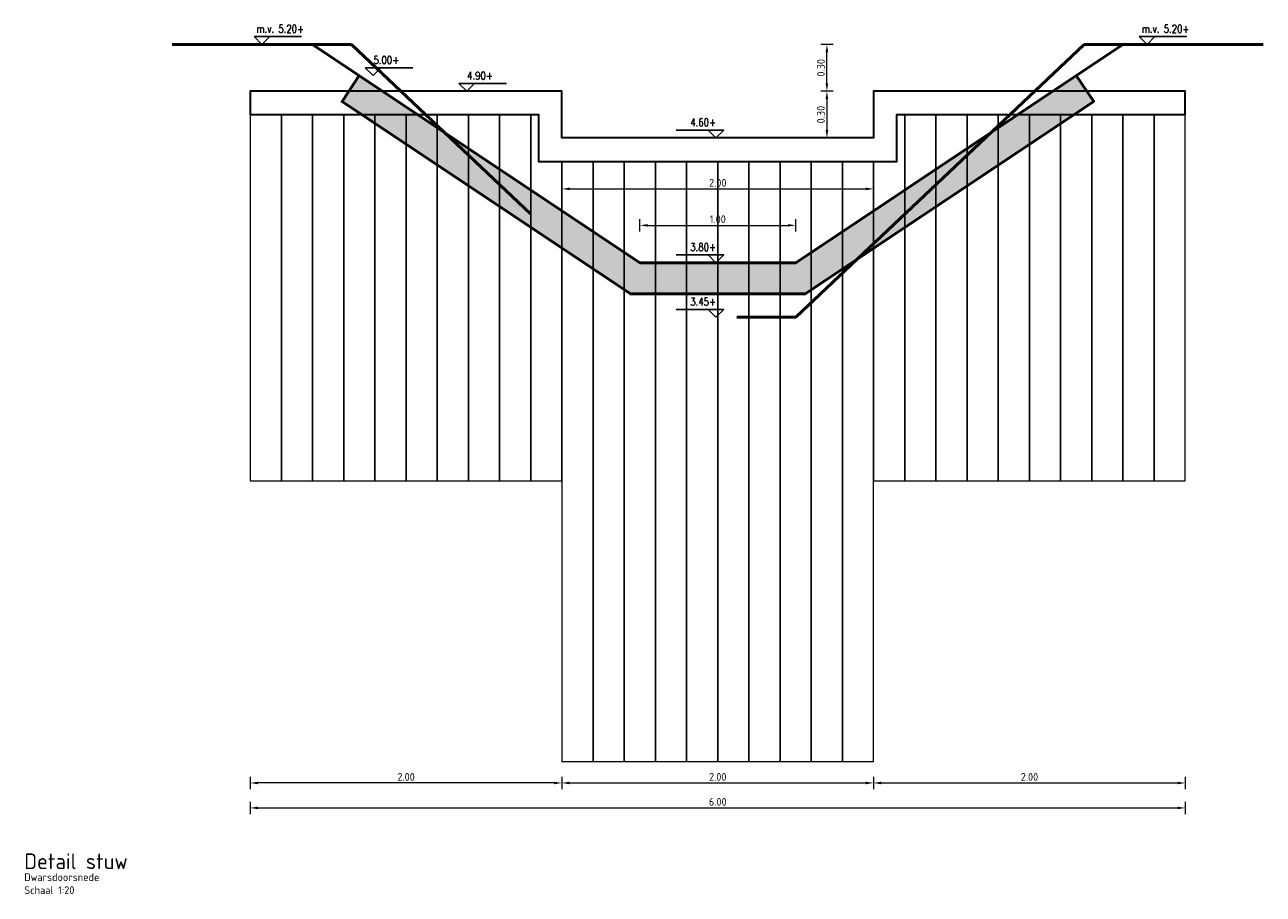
# Model space of a CAD drawing. Header units: metres. Extents: x 207669 to 209690, y 476021 to 477293.
# Tile 46 of 49: x 209340.53 to 209348.47, y 476333.09 to 476338.66. Entities that reach past the tile are written whole.
import ezdxf
from ezdxf.enums import TextEntityAlignment as Align

# ---------------------------------------------------------------- set-up
doc = ezdxf.new("R2010")
doc.units = ezdxf.units.M
doc.linetypes.add('DASHED2', pattern=[9.525, 6.35, -3.175])
doc.layers.get('0').update_dxf_attribs({"linetype": 'CONTINUOUS'})
doc.layers.get('defpoints').update_dxf_attribs({"color": 30, "linetype": 'CONTINUOUS'})
doc.layers.add('LBA-dsn', color=7, linetype='CONTINUOUS')
doc.layers.add('LBA-dsn-maatv_hoogte', color=7, linetype='CONTINUOUS')
for name, color, linetype, lineweight in [('N-WE-GK-BESCHOEIING_DAMWAND_GORDING-GD', 7, 'CONTINUOUS', 30), ('N-WE-GK-BESCHOEIING_DAMWAND_PLANK-GD', 253, 'CONTINUOUS', 18), ('N-WE-GR-MAAIVELD-GD', 90, 'CONTINUOUS', 50), ('N-WE-VH-M', 7, 'CONTINUOUS', 18), ('N-WE-VH-T25', 7, 'CONTINUOUS', 25), ('N-WE-VH-T50', 4, 'CONTINUOUS', 50), ('N-WE-VH-VERHARDING_TEGEL_GRAS-GD', 70, 'CONTINUOUS', 50)]:
    doc.layers.add(name, color=color, linetype=linetype, lineweight=lineweight)
doc.styles.add('NLCS-ISO', font='NLCS-ISO.ttf')
doc.styles.add('NLCS-ISO-M250-T25', font='NLCS-ISO.ttf')
doc.styles.add('SIMPLEX', font='simplex.shx', dxfattribs={"width": 0.8, "height": 0.5})
doc.dimstyles.new('NLCS-M20-T25-PIJL-X_L2_H1', dxfattribs={"dimscale": 0.02, "dimtxt": 2.5, "dimasz": 2.5, "dimexe": 2, "dimexo": 2, "dimgap": 0.7, "dimtad": 1, "dimdec": 3, "dimzin": 0, "dimdsep": 46, "dimtxsty": 'NLCS-ISO-M250-T25', "dimcen": 0, "dimdle": 2, "dimclrd": 256, "dimclre": 256, "dimclrt": 256, "dimadec": 1, "dimazin": 0, "dimtfac": 1, "dimtdec": 3, "dimtofl": 0, "dimtmove": 1, "dimatfit": 0, "dimfxl": 2, "dimfxlon": 1, "dimtfillclr": 254, "dimtolj": 1, "dimtzin": 0, "dimlwd": 18, "dimlwe": 18, "dimarcsym": 0})

# ---------------------------------------------------------------- blocks, each defined once
blk = doc.blocks.new('*D35')
at = {"layer": 'defpoints', "color": 0, "transparency": 16777216}
for p in [(209341.9733, 476337.7876), (209347.9733, 476337.7876), (209347.9733, 476333.6409)]:
    blk.add_point(p, dxfattribs=at)
at = {"layer": 'N-WE-VH-M', "linetype": 'Continuous', "lineweight": 18, "transparency": 16777216}
for p, q in [((209341.9733, 476333.6809), (209341.9733, 476333.6009)), ((209342.0233, 476333.6409), (209347.9233, 476333.6409)), ((209347.9733, 476333.6809), (209347.9733, 476333.6009))]:
    blk.add_line(p, q, dxfattribs=at)
at = {"layer": 'N-WE-VH-M', "transparency": 16777216}
for points in [[(209342.0233, 476333.6492), (209342.0233, 476333.6325), (209341.9733, 476333.6409)], [(209347.9233, 476333.6492), (209347.9233, 476333.6325), (209347.9733, 476333.6409)]]:
    blk.add_solid(points, dxfattribs=at)
at = {"layer": 'N-WE-VH-M', "transparency": 16777216, "insert": (209344.9733, 476333.6799), "char_height": 0.05, "attachment_point": 5, "style": 'NLCS-ISO-M250-T25'}
blk.add_mtext('\\A1;6.00', dxfattribs=at)
blk = doc.blocks.new('*D36')
at = {"layer": 'defpoints', "color": 0, "transparency": 16777216}
for p in [(209345.4733, 476337.3772), (209344.4733, 476337.1376), (209345.4733, 476337.1376)]:
    blk.add_point(p, dxfattribs=at)
at = {"layer": 'N-WE-VH-M', "linetype": 'Continuous', "lineweight": 18, "transparency": 16777216}
for p, q in [((209344.4733, 476337.3372), (209344.4733, 476337.4172)), ((209344.5233, 476337.3772), (209345.4233, 476337.3772)), ((209345.4733, 476337.3372), (209345.4733, 476337.4172))]:
    blk.add_line(p, q, dxfattribs=at)
at = {"layer": 'N-WE-VH-M', "transparency": 16777216}
for points in [[(209344.5233, 476337.3855), (209344.5233, 476337.3689), (209344.4733, 476337.3772)], [(209345.4233, 476337.3855), (209345.4233, 476337.3689), (209345.4733, 476337.3772)]]:
    blk.add_solid(points, dxfattribs=at)
at = {"layer": 'N-WE-VH-M', "transparency": 16777216, "insert": (209344.9733, 476337.4162), "char_height": 0.05, "attachment_point": 5, "style": 'NLCS-ISO-M250-T25'}
blk.add_mtext('\\A1;1.00', dxfattribs=at)
blk = doc.blocks.new('nap-links')
for p, q in [((-0.01274, 0.0025), (0.0025, 0.0025)), ((-0.0025, 0.0025), (0, 0)), ((0, 0), (0.0025, 0.0025))]:
    blk.add_line(p, q)
at = {"style": 'SIMPLEX', "width": 0.8}
blk.add_attdef('NAP hoogte', text='', height=0.0025, dxfattribs=at).set_placement((0, 0.00375), align=Align.RIGHT)
blk = doc.blocks.new('*D37')
at = {"layer": 'defpoints', "color": 0, "transparency": 16777216}
for p in [(209341.9733, 476335.8626), (209343.9733, 476335.8626), (209341.9733, 476333.8009)]:
    blk.add_point(p, dxfattribs=at)
at = {"layer": 'N-WE-VH-M', "linetype": 'Continuous', "lineweight": 18, "transparency": 16777216}
for p, q in [((209341.9733, 476333.8409), (209341.9733, 476333.7609)), ((209343.9233, 476333.8009), (209342.0233, 476333.8009)), ((209343.9733, 476333.8409), (209343.9733, 476333.7609))]:
    blk.add_line(p, q, dxfattribs=at)
at = {"layer": 'N-WE-VH-M', "transparency": 16777216}
for points in [[(209342.0233, 476333.8092), (209342.0233, 476333.7925), (209341.9733, 476333.8009)], [(209343.9233, 476333.8092), (209343.9233, 476333.7925), (209343.9733, 476333.8009)]]:
    blk.add_solid(points, dxfattribs=at)
at = {"layer": 'N-WE-VH-M', "transparency": 16777216, "insert": (209342.9733, 476333.8399), "char_height": 0.05, "attachment_point": 5, "style": 'NLCS-ISO-M250-T25'}
blk.add_mtext('\\A1;2.00', dxfattribs=at)
blk = doc.blocks.new('*D38')
at = {"layer": 'defpoints', "color": 0, "transparency": 16777216}
for p in [(209345.9733, 476335.7876), (209347.9733, 476335.7876), (209347.9733, 476333.8009)]:
    blk.add_point(p, dxfattribs=at)
at = {"layer": 'N-WE-VH-M', "linetype": 'Continuous', "lineweight": 18, "transparency": 16777216}
for p, q in [((209345.9733, 476333.8409), (209345.9733, 476333.7609)), ((209346.0233, 476333.8009), (209347.9233, 476333.8009)), ((209347.9733, 476333.8409), (209347.9733, 476333.7609))]:
    blk.add_line(p, q, dxfattribs=at)
at = {"layer": 'N-WE-VH-M', "transparency": 16777216}
for points in [[(209346.0233, 476333.8092), (209346.0233, 476333.7925), (209345.9733, 476333.8009)], [(209347.9233, 476333.8092), (209347.9233, 476333.7925), (209347.9733, 476333.8009)]]:
    blk.add_solid(points, dxfattribs=at)
at = {"layer": 'N-WE-VH-M', "transparency": 16777216, "insert": (209346.9733, 476333.8399), "char_height": 0.05, "attachment_point": 5, "style": 'NLCS-ISO-M250-T25'}
blk.add_mtext('\\A1;2.00', dxfattribs=at)
blk = doc.blocks.new('*D39')
at = {"layer": 'defpoints', "color": 0, "transparency": 16777216}
for p in [(209343.9733, 476335.7477), (209345.9733, 476335.7477), (209345.9733, 476333.8009)]:
    blk.add_point(p, dxfattribs=at)
at = {"layer": 'N-WE-VH-M', "linetype": 'Continuous', "lineweight": 18, "transparency": 16777216}
for p, q in [((209343.9733, 476333.8409), (209343.9733, 476333.7609)), ((209344.0233, 476333.8009), (209345.9233, 476333.8009)), ((209345.9733, 476333.8409), (209345.9733, 476333.7609))]:
    blk.add_line(p, q, dxfattribs=at)
at = {"layer": 'N-WE-VH-M', "transparency": 16777216}
for points in [[(209344.0233, 476333.8092), (209344.0233, 476333.7925), (209343.9733, 476333.8009)], [(209345.9233, 476333.8092), (209345.9233, 476333.7925), (209345.9733, 476333.8009)]]:
    blk.add_solid(points, dxfattribs=at)
at = {"layer": 'N-WE-VH-M', "transparency": 16777216, "insert": (209344.9733, 476333.8399), "char_height": 0.05, "attachment_point": 5, "style": 'NLCS-ISO-M250-T25'}
blk.add_mtext('\\A1;2.00', dxfattribs=at)
blk = doc.blocks.new('*D40')
at = {"layer": 'defpoints', "color": 0, "transparency": 16777216}
for p in [(209345.7733, 476338.2376), (209345.6737, 476337.9376), (209345.7733, 476337.9376)]:
    blk.add_point(p, dxfattribs=at)
at = {"layer": 'N-WE-VH-M', "linetype": 'Continuous', "lineweight": 18, "transparency": 16777216}
for p, q in [((209345.7137, 476338.2376), (209345.6337, 476338.2376)), ((209345.6737, 476338.1876), (209345.6737, 476337.9876)), ((209345.7137, 476337.9376), (209345.6337, 476337.9376))]:
    blk.add_line(p, q, dxfattribs=at)
at = {"layer": 'N-WE-VH-M', "transparency": 16777216}
for points in [[(209345.6654, 476338.1876), (209345.6821, 476338.1876), (209345.6737, 476338.2376)], [(209345.6654, 476337.9876), (209345.6821, 476337.9876), (209345.6737, 476337.9376)]]:
    blk.add_solid(points, dxfattribs=at)
at = {"layer": 'N-WE-VH-M', "transparency": 16777216, "insert": (209345.6347, 476338.0876), "char_height": 0.05, "attachment_point": 5, "rotation": 90, "style": 'NLCS-ISO-M250-T25'}
blk.add_mtext('\\A1;0.30', dxfattribs=at)
blk = doc.blocks.new('*D41')
at = {"layer": 'defpoints', "color": 0, "transparency": 16777216}
for p in [(209345.6737, 476338.5376), (209347.3233, 476338.5376), (209345.7733, 476338.2376)]:
    blk.add_point(p, dxfattribs=at)
at = {"layer": 'N-WE-VH-M', "linetype": 'Continuous', "lineweight": 18, "transparency": 16777216}
for p, q in [((209345.7137, 476338.5376), (209345.6337, 476338.5376)), ((209345.6737, 476338.2876), (209345.6737, 476338.4876)), ((209345.7137, 476338.2376), (209345.6337, 476338.2376))]:
    blk.add_line(p, q, dxfattribs=at)
at = {"layer": 'N-WE-VH-M', "transparency": 16777216}
for points in [[(209345.6654, 476338.4876), (209345.6821, 476338.4876), (209345.6737, 476338.5376)], [(209345.6654, 476338.2876), (209345.6821, 476338.2876), (209345.6737, 476338.2376)]]:
    blk.add_solid(points, dxfattribs=at)
at = {"layer": 'N-WE-VH-M', "transparency": 16777216, "insert": (209345.6347, 476338.3876), "char_height": 0.05, "attachment_point": 5, "rotation": 90, "style": 'NLCS-ISO-M250-T25'}
blk.add_mtext('\\A1;0.30', dxfattribs=at)
blk = doc.blocks.new('*D43')
at = {"layer": 'defpoints', "color": 0, "transparency": 16777216}
for p in [(209343.9733, 476337.9376), (209345.9733, 476337.9376), (209345.9733, 476337.611)]:
    blk.add_point(p, dxfattribs=at)
at = {"layer": 'N-WE-VH-M', "linetype": 'Continuous', "lineweight": 18, "transparency": 16777216}
for p, q in [((209343.9733, 476337.651), (209343.9733, 476337.571)), ((209344.0233, 476337.611), (209345.9233, 476337.611)), ((209345.9733, 476337.651), (209345.9733, 476337.571))]:
    blk.add_line(p, q, dxfattribs=at)
at = {"layer": 'N-WE-VH-M', "transparency": 16777216}
for points in [[(209344.0233, 476337.6194), (209344.0233, 476337.6027), (209343.9733, 476337.611)], [(209345.9233, 476337.6194), (209345.9233, 476337.6027), (209345.9733, 476337.611)]]:
    blk.add_solid(points, dxfattribs=at)
at = {"layer": 'N-WE-VH-M', "transparency": 16777216, "insert": (209344.9733, 476337.65), "char_height": 0.05, "attachment_point": 5, "style": 'NLCS-ISO-M250-T25'}
blk.add_mtext('\\A1;2.00', dxfattribs=at)

msp = doc.modelspace()

# ---------------------------------------------------------------- hatches: boundary and pattern name
at = {"layer": 'LBA-dsn'}
h = msp.add_hatch(color=254, dxfattribs=at)
h.dxf.hatch_style = 1
h.paths.add_polyline_path([(209345.4733, 476337.1376), (209344.4733, 476337.1376), (209342.6733, 476338.3376), (209342.5624, 476338.1712), (209344.4127, 476336.9376), (209345.5338, 476336.9376), (209347.3861, 476338.1724), (209347.2733, 476338.3376)])

# ---------------------------------------------------------------- linework, layer by layer
at = {"layer": 'N-WE-GK-BESCHOEIING_DAMWAND_GORDING-GD', "flags": 128}
msp.add_lwpolyline([(209347.9733, 476338.0876), (209347.9733, 476338.2376), (209345.9733, 476338.2376), (209345.9733, 476337.9376), (209343.9733, 476337.9376), (209343.9733, 476338.2376), (209341.9733, 476338.2376), (209341.9733, 476338.0876), (209343.8233, 476338.0876), (209343.8233, 476337.7876), (209346.1233, 476337.7876), (209346.1233, 476338.0876)], close=True, dxfattribs=at)
at = {"layer": 'N-WE-GK-BESCHOEIING_DAMWAND_PLANK-GD', "color": 253, "flags": 128}
for points in [[(209341.9733, 476338.0876), (209341.9733, 476335.7376), (209342.1733, 476335.7376), (209342.1733, 476338.0876)], [(209342.1733, 476338.0876), (209342.1733, 476335.7376), (209342.3733, 476335.7376), (209342.3733, 476338.0876)], [(209342.3733, 476338.0876), (209342.3733, 476335.7376), (209342.5733, 476335.7376), (209342.5733, 476338.0876)], [(209342.5733, 476338.0876), (209342.5733, 476335.7376), (209342.7733, 476335.7376), (209342.7733, 476338.0876)], [(209342.7733, 476338.0876), (209342.7733, 476335.7376), (209342.9733, 476335.7376), (209342.9733, 476338.0876)], [(209342.9733, 476338.0876), (209342.9733, 476335.7376), (209343.1733, 476335.7376), (209343.1733, 476338.0876)], [(209343.1733, 476338.0876), (209343.1733, 476335.7376), (209343.3733, 476335.7376), (209343.3733, 476338.0876)], [(209343.3733, 476338.0876), (209343.3733, 476338.0876), (209343.3733, 476335.7376), (209343.5733, 476335.7376), (209343.5733, 476338.0876)], [(209343.5733, 476338.0876), (209343.5733, 476335.7376), (209343.7733, 476335.7376), (209343.7733, 476338.0876)], [(209343.7733, 476338.0876), (209343.7733, 476338.0876), (209343.7733, 476335.7376), (209343.9733, 476335.7376), (209343.9733, 476337.7876)], [(209343.9733, 476338.0876), (209343.9733, 476337.9376)], [(209345.9733, 476338.0876), (209345.9733, 476337.9376)], [(209345.9733, 476337.9376), (209345.9733, 476338.0876)], [(209345.9733, 476337.7876), (209345.9733, 476335.7376), (209346.1733, 476335.7376), (209346.1733, 476338.0876)], [(209346.1733, 476338.0876), (209346.1733, 476338.0876), (209346.1733, 476335.7376), (209346.3733, 476335.7376), (209346.3733, 476338.0876)], [(209346.3733, 476338.0876), (209346.3733, 476335.7376), (209346.5733, 476335.7376), (209346.5733, 476338.0876)], [(209346.5733, 476338.0876), (209346.5733, 476335.7376), (209346.7733, 476335.7376), (209346.7733, 476338.0876)], [(209346.7733, 476338.0876), (209346.7733, 476335.7376), (209346.9733, 476335.7376), (209346.9733, 476338.0876)], [(209346.9733, 476338.0876), (209346.9733, 476335.7376), (209347.1733, 476335.7376), (209347.1733, 476338.0876)], [(209347.1733, 476338.0876), (209347.1733, 476335.7376), (209347.3733, 476335.7376), (209347.3733, 476338.0876)], [(209347.3733, 476338.0876), (209347.3733, 476335.7376), (209347.5733, 476335.7376), (209347.5733, 476338.0876)], [(209347.5733, 476338.0876), (209347.5733, 476335.7376), (209347.7733, 476335.7376), (209347.7733, 476338.0876)], [(209347.7733, 476338.0876), (209347.7733, 476335.7376), (209347.9733, 476335.7376), (209347.9733, 476338.0876)], [(209343.9733, 476337.7876), (209343.9733, 476333.9376), (209344.1733, 476333.9376), (209344.1733, 476337.7876)], [(209344.1733, 476337.7876), (209344.1733, 476337.7876), (209344.1733, 476333.9376), (209344.3733, 476333.9376), (209344.3733, 476337.7876)], [(209344.3733, 476337.7876), (209344.3733, 476333.9376), (209344.5733, 476333.9376), (209344.5733, 476337.7876)], [(209344.5733, 476337.7876), (209344.5733, 476333.9376), (209344.7733, 476333.9376), (209344.7733, 476337.7876)], [(209344.7733, 476337.7876), (209344.7733, 476337.7876), (209344.7733, 476333.9376), (209344.9733, 476333.9376), (209344.9733, 476337.7876)], [(209344.9733, 476337.7876), (209344.9733, 476333.9376), (209345.1733, 476333.9376), (209345.1733, 476337.7876)], [(209345.1733, 476337.7876), (209345.1733, 476333.9376), (209345.3733, 476333.9376), (209345.3733, 476337.7876)], [(209345.3733, 476337.7876), (209345.3733, 476337.7876), (209345.3733, 476333.9376), (209345.5733, 476333.9376), (209345.5733, 476337.7876)], [(209345.5733, 476337.7876), (209345.5733, 476333.9376), (209345.7733, 476333.9376), (209345.7733, 476337.7876)], [(209345.7733, 476337.7876), (209345.7733, 476337.7876), (209345.7733, 476333.9376), (209345.9733, 476333.9376), (209345.9733, 476337.7876)]]:
    msp.add_lwpolyline(points, dxfattribs=at)
at = {"layer": 'N-WE-GR-MAAIVELD-GD', "flags": 128}
msp.add_lwpolyline([(209341.4733, 476338.5376), (209342.3733, 476338.5376), (209344.4733, 476337.1376), (209345.4733, 476337.1376), (209347.5733, 476338.5376), (209348.4733, 476338.5376)], dxfattribs=at)
at = {"layer": 'N-WE-GR-MAAIVELD-GD', "color": 253, "linetype": 'DASHED2', "ltscale": 0.5, "true_color": 0x999999, "flags": 128}
msp.add_lwpolyline([(209347.5733, 476338.5376), (209347.3233, 476338.5376), (209345.4733, 476336.7876), (209344.4733, 476336.7876), (209342.6233, 476338.5376), (209342.3733, 476338.5376)], dxfattribs=at)
at = {"layer": 'N-WE-VH-VERHARDING_TEGEL_GRAS-GD', "flags": 128}
msp.add_lwpolyline([(209342.6733, 476338.3376), (209342.5624, 476338.1712), (209344.4127, 476336.9376), (209345.5338, 476336.9376), (209347.3861, 476338.1724), (209347.2733, 476338.3376)], dxfattribs=at)

# ---------------------------------------------------------------- block references
at = {"layer": 'LBA-dsn-maatv_hoogte'}
ref = msp.add_blockref('nap-links', (209342.0483, 476338.5376), dxfattribs=dict(at, xscale=-20, yscale=20, zscale=2))
ref.add_attrib('NAP hoogte', 'm.v. 5.20+', dxfattribs={"layer": '0', "height": 0.05, "style": 'SIMPLEX', "width": 0.8}).set_placement((209342.3185, 476338.6126), align=Align.RIGHT)
ref = msp.add_blockref('nap-links', (209347.728, 476338.5376), dxfattribs=dict(at, xscale=-20, yscale=20, zscale=2))
ref.add_attrib('NAP hoogte', 'm.v. 5.20+', dxfattribs={"layer": '0', "height": 0.05, "style": 'SIMPLEX', "width": 0.8}).set_placement((209347.9993, 476338.6126), align=Align.RIGHT)
ref = msp.add_blockref('nap-links', (209342.7613, 476338.3376), dxfattribs=dict(at, xscale=-20, yscale=20, zscale=2))
ref.add_attrib('NAP hoogte', '5.00+', dxfattribs={"layer": '0', "height": 0.05, "style": 'SIMPLEX', "width": 0.8}).set_placement((209342.929, 476338.4126), align=Align.RIGHT)
ref = msp.add_blockref('nap-links', (209343.3624, 476338.2376), dxfattribs=dict(at, xscale=-20, yscale=20, zscale=2))
ref.add_attrib('NAP hoogte', '4.90+', dxfattribs={"layer": '0', "height": 0.05, "style": 'SIMPLEX', "width": 0.8}).set_placement((209343.53, 476338.3126), align=Align.RIGHT)
at = {"layer": 'LBA-dsn-maatv_hoogte', "xscale": 20, "yscale": 20, "zscale": 2}
for p, values in [((209344.9614, 476337.9376), {'NAP hoogte': '4.60+'}), ((209344.9614, 476337.1376), {'NAP hoogte': '3.80+'}), ((209344.9614, 476336.7876), {'NAP hoogte': '3.45+'})]:
    msp.add_blockref('nap-links', p, dxfattribs=at).add_auto_attribs(values)

# ---------------------------------------------------------------- texts
at = {"layer": 'N-WE-VH-T25', "insert": (209340.5235, 476333.2217), "char_height": 0.05, "width": 0.933065, "attachment_point": 1, "style": 'NLCS-ISO'}
msp.add_mtext('Dwarsdoorsnede\\PSchaal 1:20', dxfattribs=at)
at = {"layer": 'N-WE-VH-T50', "style": 'NLCS-ISO'}
msp.add_text('Detail stuw', height=0.1, dxfattribs=at).set_placement((209340.5235, 476333.3488), align=Align.TOP_LEFT)

# ---------------------------------------------------------------- dimensions: what is measured, and where the dimension line sits
at = {"layer": 'N-WE-VH-M'}
dim = msp.add_linear_dim(base=(209345.6737, 476338.5376), p1=(209345.7733, 476338.2376), p2=(209347.3233, 476338.5376), angle=90, dimstyle='NLCS-M20-T25-PIJL-X_L2_H1', override={"dimdec": 2, "dimtdec": 2}, dxfattribs=at)
dim.commit()
dim.dimension.update_dxf_attribs({"geometry": '*D41', "text_midpoint": (209345.6347, 476338.3876)})
for p1, p2, distance, picture, middle in [((209345.7733, 476338.2376), (209345.7733, 476337.9376), -0.0996, '*D40', (209345.6347, 476338.0876)), ((209343.9733, 476335.8626), (209341.9733, 476335.8626), 2.0617, '*D37', (209342.9733, 476333.8399)), ((209345.9733, 476335.7876), (209347.9733, 476335.7876), -1.9867, '*D38', (209346.9733, 476333.8399)), ((209343.9733, 476335.7477), (209345.9733, 476335.7477), -1.9468, '*D39', (209344.9733, 476333.8399))]:
    dim = msp.add_aligned_dim(p1=p1, p2=p2, distance=distance, dimstyle='NLCS-M20-T25-PIJL-X_L2_H1', override={"dimdec": 2, "dimtdec": 2}, dxfattribs=at)
    dim.commit()
    dim.dimension.update_dxf_attribs({"geometry": picture, "text_midpoint": middle})
for base, p1, p2, picture, middle in [((209345.9733, 476337.611), (209343.9733, 476337.9376), (209345.9733, 476337.9376), '*D43', (209344.9733, 476337.65)), ((209347.9733, 476333.6409), (209341.9733, 476337.7876), (209347.9733, 476337.7876), '*D35', (209344.9733, 476333.6799)), ((209345.4733, 476337.3772), (209344.4733, 476337.1376), (209345.4733, 476337.1376), '*D36', (209344.9733, 476337.4162))]:
    dim = msp.add_linear_dim(base=base, p1=p1, p2=p2, dimstyle='NLCS-M20-T25-PIJL-X_L2_H1', override={"dimdec": 2, "dimtdec": 2}, dxfattribs=at)
    dim.commit()
    dim.dimension.update_dxf_attribs({"geometry": picture, "text_midpoint": middle})

doc.saveas('drawing.dxf')
